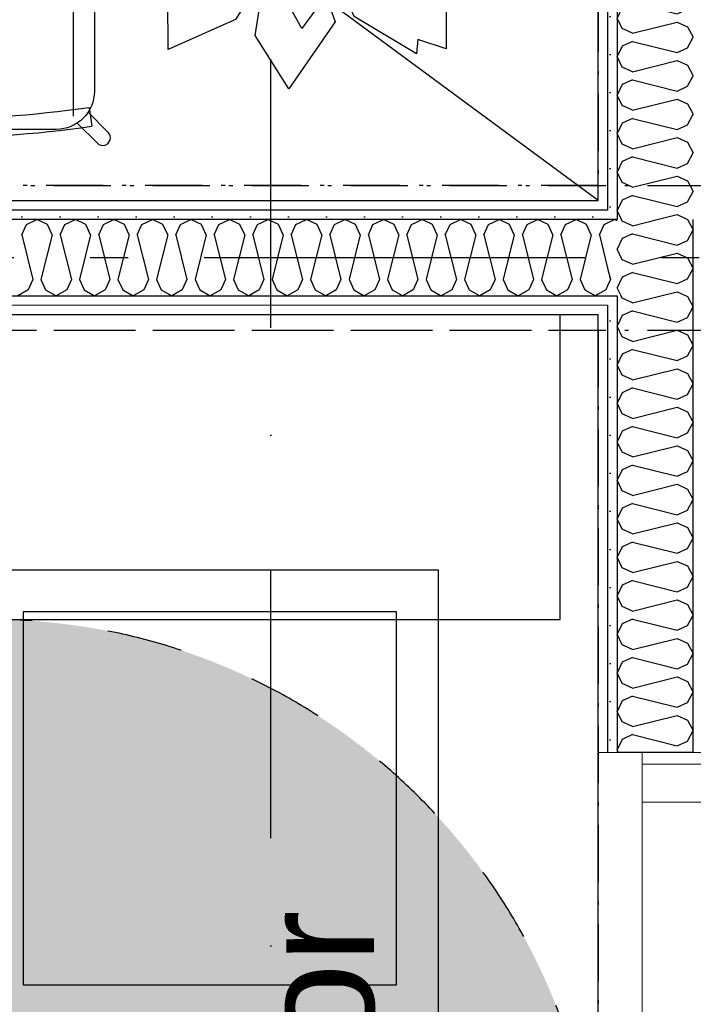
# Model space of a CAD drawing. Header units: millimetres. Extents: x -117798 to 93698, y -182207 to 252400.
# Tile 231 of 256: x -71703 to -70818, y -5797 to -4504. Entities that reach past the tile are written whole.
import ezdxf
from ezdxf.enums import TextEntityAlignment as Align

# ---------------------------------------------------------------- set-up
doc = ezdxf.new("R2010")
doc.units = ezdxf.units.MM
doc.header["$LTSCALE"] = 0.5
doc.header["$MEASUREMENT"] = 0
for name, pattern in [('Akselinje', [1500, 1000, -200, 100, -200]), ('Over snittplan', [260, 150, -50, 10, -50]), ('PLINE', [0]), ('Prikk & stiplet', [1340.555525, 705.555534, -352.777767, 0, -282.222223]), ('Stipling', [400, 200, -200])]:
    doc.linetypes.add(name, pattern=pattern)
for name, color, linetype in [('223- Bjelker', 7, 'Continuous'), ('242- Ikke-bærende innervegger (Skravur)(Nye konstruksjoner)', 7, 'Continuous'), ('242- Ikke-bærende innervegger(Nye konstruksjoner)', 7, 'Continuous'), ('244- Vinduer_ dører_ foldevegger(Nye konstruksjoner)', 7, 'Continuous'), ('256- Faste himlinger og overflatebehandling(Nye konstruksjoner)', 7, 'Continuous'), ('279- Annet fast inventar(Nye konstruksjoner)', 7, 'Continuous'), ('68-- Inventar (løst)(Nye konstruksjoner)', 7, 'Continuous'), ('82-- Modullinjer', 7, 'Continuous'), ('852- Snittmarkør', 7, 'Continuous'), ('862- M___Nettoareal(Nye konstruksjoner)', 7, 'Continuous'), ('862- M___Nettoareal(Polylinje)(Nye konstruksjoner)', 7, 'Continuous'), ('862- M___Nettoareal(Tekst)(Nye konstruksjoner)', 7, 'Continuous')]:
    doc.layers.add(name, color=color, linetype=linetype)
doc.layers.add('234- Vinduer_ dører_ porter(Nye konstruksjoner)', color=7, linetype='Continuous', lineweight=0)
doc.layers.add('236- Innvendig kledning og overflate(Nye konstruksjoner)', color=7, linetype='Continuous', lineweight=0)
doc.styles.add('GENERATED_STYLE_1', font='arial.ttf')
doc.styles.add('GENERATED_STYLE_4', font='arial.ttf')
pattern_1 = [(90, (0, 0), (-86.60254, 0), [0, -50]), (90, (-43.3, 25), (-86.60254, 0), [0, -50])]
pattern_2 = [(0, (0, 0), (0, 86.60254), [0, -50]), (0, (25, 43.3), (0, 86.60254), [0, -50])]

# ---------------------------------------------------------------- blocks, each defined once
blk = doc.blocks.new('Ass. rektor_A-206_7', base_point=(-72363.5, -6335.8))
at = {"layer": '862- M___Nettoareal(Polylinje)(Nye konstruksjoner)', "linetype": 'PLINE', "flags": 128}
blk.add_lwpolyline([(-75005.7, -4916.9), (-75005.7, -7921.9), (-70943.2, -7921.9), (-70943.2, -4891.9), (-74818.2, -4891.9), (-74818.2, -4916.9)], close=True, dxfattribs=at)
at = {"layer": '862- M___Nettoareal(Tekst)(Nye konstruksjoner)', "style": 'GENERATED_STYLE_1'}
for tag, height, p in [('DUMMY_862', 150, (-71387.7, -5657.8)), ('ROOM_NAME', 150, (-71387.7, -6675.1)), ('DUMMY_861', 100, (-71544.9, -6274.9)), ('ROOM_NUMBER', 100, (-71544.9, -6663.7)), ('DUMMY_863', 100, (-71152, -6640.9))]:
    blk.add_attdef(tag, text='', height=height, rotation=90, dxfattribs=at).set_placement(p, align=Align.TOP_LEFT)
blk = doc.blocks.new('Spes.ped._A-207_20', base_point=(-72132.6, -3279.8))
at = {"layer": '862- M___Nettoareal(Polylinje)(Nye konstruksjoner)', "linetype": 'PLINE', "flags": 128}
blk.add_lwpolyline([(-70943.2, -1741.9), (-75005.7, -1741.9), (-75005.7, -4716.9), (-74818.2, -4716.9), (-74818.2, -4741.9), (-70943.2, -4741.9)], close=True, dxfattribs=at)
at = {"layer": '862- M___Nettoareal(Tekst)(Nye konstruksjoner)', "style": 'GENERATED_STYLE_1'}
for tag, height, p in [('DUMMY_862', 150, (-71458.4, -2522.1)), ('ROOM_NAME', 150, (-71458.4, -3482.8)), ('DUMMY_861', 100, (-71615.5, -3082.6)), ('ROOM_NUMBER', 100, (-71615.5, -3471.4)), ('DUMMY_863', 100, (-71222.7, -3448.5))]:
    blk.add_attdef(tag, text='', height=height, rotation=90, dxfattribs=at).set_placement(p, align=Align.TOP_LEFT)
blk = doc.blocks.new('*X248')
at = {"layer": '242- Ikke-bærende innervegger (Skravur)(Nye konstruksjoner)', "linetype": 'PLINE'}
for p, q in [((-70911.6, -4870.1), (-70913.1, -4866.9)), ((-70898.1, -4876.2), (-70911.6, -4870.1)), ((-70898.1, -4876.2), (-70860.9, -4866.9)), ((-70827.6, -4866.9), (-70825.9, -4867.7)), ((-70825.9, -4867.7), (-70818.2, -4881.5)), ((-70898.1, -4886.9), (-70911.6, -4893)), ((-70898.1, -4886.9), (-70839.4, -4901.5)), ((-70825.9, -4895.4), (-70818.2, -4881.5)), ((-70911.6, -4893), (-70918.2, -4906.8)), ((-70839.4, -4901.5), (-70825.9, -4895.4)), ((-70911.6, -4920.7), (-70918.2, -4906.8)), ((-70898.1, -4926.8), (-70839.4, -4912.2)), ((-70839.4, -4912.2), (-70825.9, -4918.3)), ((-70898.1, -4926.8), (-70911.6, -4920.7)), ((-70825.9, -4918.3), (-70818.2, -4932.1)), ((-70898.1, -4937.4), (-70911.6, -4943.6)), ((-70898.1, -4937.4), (-70839.4, -4952.1)), ((-70825.9, -4945.9), (-70818.2, -4932.1)), ((-70911.6, -4943.6), (-70918.2, -4957.4)), ((-70839.4, -4952.1), (-70825.9, -4945.9)), ((-70911.6, -4971.2), (-70918.2, -4957.4)), ((-70898.1, -4977.4), (-70839.4, -4962.7)), ((-70839.4, -4962.7), (-70825.9, -4968.9)), ((-70898.1, -4977.4), (-70911.6, -4971.2)), ((-70825.9, -4968.9), (-70818.2, -4982.7)), ((-70898.1, -4988), (-70911.6, -4994.2)), ((-70898.1, -4988), (-70839.4, -5002.7)), ((-70825.9, -4996.5), (-70818.2, -4982.7)), ((-70911.6, -4994.2), (-70918.2, -5008)), ((-70839.4, -5002.7), (-70825.9, -4996.5)), ((-70911.6, -5021.8), (-70918.2, -5008)), ((-70898.1, -5028), (-70839.4, -5013.3)), ((-70839.4, -5013.3), (-70825.9, -5019.5)), ((-70898.1, -5028), (-70911.6, -5021.8)), ((-70825.9, -5019.5), (-70818.2, -5033.3)), ((-70898.1, -5038.6), (-70911.6, -5044.8)), ((-70898.1, -5038.6), (-70839.4, -5053.3)), ((-70825.9, -5047.1), (-70818.2, -5033.3)), ((-70911.6, -5044.8), (-70918.2, -5058.6)), ((-70839.4, -5053.3), (-70825.9, -5047.1)), ((-70911.6, -5072.4), (-70918.2, -5058.6)), ((-70898.1, -5078.6), (-70839.4, -5063.9)), ((-70839.4, -5063.9), (-70825.9, -5070.1)), ((-70898.1, -5078.6), (-70911.6, -5072.4)), ((-70825.9, -5070.1), (-70818.2, -5083.9)), ((-70898.1, -5089.2), (-70911.6, -5095.4)), ((-70898.1, -5089.2), (-70839.4, -5103.9)), ((-70825.9, -5097.7), (-70818.2, -5083.9)), ((-70911.6, -5095.4), (-70918.2, -5109.2)), ((-70839.4, -5103.9), (-70825.9, -5097.7)), ((-70911.6, -5123), (-70918.2, -5109.2)), ((-70898.1, -5129.2), (-70839.4, -5114.5)), ((-70839.4, -5114.5), (-70825.9, -5120.7)), ((-70898.1, -5129.2), (-70911.6, -5123)), ((-70825.9, -5120.7), (-70818.2, -5134.5)), ((-70911.6, -5146), (-70918.2, -5159.8)), ((-70898.1, -5139.8), (-70911.6, -5146)), ((-70898.1, -5139.8), (-70839.4, -5154.5)), ((-70825.9, -5148.3), (-70818.2, -5134.5)), ((-70839.4, -5154.5), (-70825.9, -5148.3)), ((-70911.6, -5173.6), (-70918.2, -5159.8)), ((-70898.1, -5179.7), (-70839.4, -5165.1)), ((-70839.4, -5165.1), (-70825.9, -5171.2)), ((-70825.9, -5171.2), (-70818.2, -5185.1)), ((-70898.1, -5179.7), (-70911.6, -5173.6)), ((-70825.9, -5198.9), (-70818.2, -5185.1)), ((-70911.6, -5196.5), (-70918.2, -5210.4)), ((-70898.1, -5190.4), (-70911.6, -5196.5)), ((-70898.1, -5190.4), (-70839.4, -5205)), ((-70911.6, -5224.2), (-70918.2, -5210.4)), ((-70839.4, -5205), (-70825.9, -5198.9)), ((-70898.1, -5230.3), (-70839.4, -5215.7)), ((-70839.4, -5215.7), (-70825.9, -5221.8)), ((-70825.9, -5221.8), (-70818.2, -5235.6)), ((-70898.1, -5230.3), (-70911.6, -5224.2)), ((-70825.9, -5249.5), (-70818.2, -5235.6)), ((-70911.6, -5247.1), (-70918.2, -5260.9)), ((-70898.1, -5241), (-70911.6, -5247.1)), ((-70898.1, -5241), (-70839.4, -5255.6)), ((-70839.4, -5255.6), (-70825.9, -5249.5)), ((-70911.6, -5274.8), (-70918.2, -5260.9)), ((-70898.1, -5280.9), (-70911.6, -5274.8)), ((-70898.1, -5280.9), (-70839.4, -5266.3)), ((-70839.4, -5266.3), (-70825.9, -5272.4)), ((-70825.9, -5272.4), (-70818.2, -5286.2)), ((-70825.9, -5300), (-70818.2, -5286.2)), ((-70911.6, -5297.7), (-70918.2, -5311.5)), ((-70898.1, -5291.5), (-70911.6, -5297.7)), ((-70898.1, -5291.5), (-70839.4, -5306.2)), ((-70839.4, -5306.2), (-70825.9, -5300)), ((-70911.6, -5325.3), (-70918.2, -5311.5)), ((-70898.1, -5331.5), (-70911.6, -5325.3)), ((-70898.1, -5331.5), (-70839.4, -5316.8)), ((-70839.4, -5316.8), (-70825.9, -5323)), ((-70825.9, -5323), (-70818.2, -5336.8)), ((-70825.9, -5350.6), (-70818.2, -5336.8)), ((-70911.6, -5348.3), (-70918.2, -5362.1)), ((-70898.1, -5342.1), (-70911.6, -5348.3)), ((-70898.1, -5342.1), (-70839.4, -5356.8)), ((-70839.4, -5356.8), (-70825.9, -5350.6)), ((-70911.6, -5375.9), (-70918.2, -5362.1)), ((-70898.1, -5382.1), (-70911.6, -5375.9)), ((-70898.1, -5382.1), (-70839.4, -5367.4)), ((-70839.4, -5367.4), (-70825.9, -5373.6)), ((-70825.9, -5373.6), (-70818.2, -5387.4)), ((-70825.9, -5401.2), (-70818.2, -5387.4)), ((-70911.6, -5398.9), (-70918.2, -5412.7)), ((-70898.1, -5392.7), (-70911.6, -5398.9)), ((-70898.1, -5392.7), (-70839.4, -5407.4)), ((-70839.4, -5407.4), (-70825.9, -5401.2)), ((-70911.6, -5426.5), (-70918.2, -5412.7)), ((-70898.1, -5432.7), (-70911.6, -5426.5)), ((-70898.1, -5432.7), (-70839.4, -5418)), ((-70839.4, -5418), (-70825.9, -5424.2)), ((-70825.9, -5424.2), (-70818.2, -5438)), ((-70898.1, -5443.3), (-70911.6, -5449.5)), ((-70898.1, -5443.3), (-70839.4, -5458)), ((-70825.9, -5451.8), (-70818.2, -5438)), ((-70911.6, -5449.5), (-70918.2, -5463.3)), ((-70839.4, -5458), (-70825.9, -5451.8)), ((-70916.4, -5466.9), (-70918.2, -5463.3))]:
    blk.add_line(p, q, dxfattribs=at)
blk = doc.blocks.new('*X249')
at = {"layer": '242- Ikke-bærende innervegger (Skravur)(Nye konstruksjoner)', "linetype": 'PLINE'}
for p, q in [((-70911.6, -4768.9), (-70912.6, -4766.9)), ((-70898.1, -4775.1), (-70911.6, -4768.9)), ((-70898.1, -4775.1), (-70865.5, -4766.9)), ((-70825.7, -4766.9), (-70818.2, -4780.4)), ((-70825.9, -4794.2), (-70818.2, -4780.4)), ((-70911.6, -4791.9), (-70918.2, -4805.7)), ((-70898.1, -4785.7), (-70911.6, -4791.9)), ((-70898.1, -4785.7), (-70839.4, -4800.4)), ((-70839.4, -4800.4), (-70825.9, -4794.2)), ((-70911.6, -4819.5), (-70918.2, -4805.7)), ((-70898.1, -4825.6), (-70911.6, -4819.5)), ((-70898.1, -4825.6), (-70839.4, -4811)), ((-70839.4, -4811), (-70825.9, -4817.1)), ((-70825.9, -4817.1), (-70818.2, -4831)), ((-70825.9, -4844.8), (-70818.2, -4831)), ((-70911.6, -4842.4), (-70918.2, -4856.3)), ((-70898.1, -4836.3), (-70911.6, -4842.4)), ((-70898.1, -4836.3), (-70839.4, -4850.9)), ((-70839.4, -4850.9), (-70825.9, -4844.8)), ((-70913.1, -4866.9), (-70918.2, -4856.3)), ((-70860.9, -4866.9), (-70839.4, -4861.6)), ((-70839.4, -4861.6), (-70827.6, -4866.9))]:
    blk.add_line(p, q, dxfattribs=at)
blk = doc.blocks.new('*X250')
at = {"layer": '242- Ikke-bærende innervegger (Skravur)(Nye konstruksjoner)', "linetype": 'PLINE'}
for p, q in [((-70820.1, -3916.9), (-70818.2, -3920.4)), ((-70898.1, -3925.7), (-70911.6, -3931.9)), ((-70898.1, -3925.7), (-70839.4, -3940.4)), ((-70825.9, -3934.2), (-70818.2, -3920.4)), ((-70911.6, -3931.9), (-70918.2, -3945.7)), ((-70839.4, -3940.4), (-70825.9, -3934.2)), ((-70911.6, -3959.5), (-70918.2, -3945.7)), ((-70898.1, -3965.7), (-70839.4, -3951)), ((-70839.4, -3951), (-70825.9, -3957.2)), ((-70898.1, -3965.7), (-70911.6, -3959.5)), ((-70825.9, -3957.2), (-70818.2, -3971)), ((-70911.6, -3982.5), (-70918.2, -3996.3)), ((-70898.1, -3976.3), (-70911.6, -3982.5)), ((-70898.1, -3976.3), (-70839.4, -3991)), ((-70825.9, -3984.8), (-70818.2, -3971)), ((-70839.4, -3991), (-70825.9, -3984.8)), ((-70911.6, -4010.1), (-70918.2, -3996.3)), ((-70898.1, -4016.3), (-70839.4, -4001.6)), ((-70839.4, -4001.6), (-70825.9, -4007.8)), ((-70825.9, -4007.8), (-70818.2, -4021.6)), ((-70898.1, -4016.3), (-70911.6, -4010.1)), ((-70911.6, -4033.1), (-70918.2, -4046.9)), ((-70898.1, -4026.9), (-70911.6, -4033.1)), ((-70898.1, -4026.9), (-70839.4, -4041.6)), ((-70825.9, -4035.4), (-70818.2, -4021.6)), ((-70911.6, -4060.7), (-70918.2, -4046.9)), ((-70839.4, -4041.6), (-70825.9, -4035.4)), ((-70898.1, -4066.9), (-70839.4, -4052.2)), ((-70839.4, -4052.2), (-70825.9, -4058.4)), ((-70825.9, -4058.4), (-70818.2, -4072.2)), ((-70898.1, -4066.9), (-70911.6, -4060.7)), ((-70825.9, -4086), (-70818.2, -4072.2)), ((-70911.6, -4083.7), (-70918.2, -4097.5)), ((-70898.1, -4077.5), (-70911.6, -4083.7)), ((-70898.1, -4077.5), (-70839.4, -4092.2)), ((-70839.4, -4092.2), (-70825.9, -4086)), ((-70911.6, -4111.3), (-70918.2, -4097.5)), ((-70898.1, -4117.4), (-70911.6, -4111.3)), ((-70898.1, -4117.4), (-70839.4, -4102.8)), ((-70839.4, -4102.8), (-70825.9, -4108.9)), ((-70825.9, -4108.9), (-70818.2, -4122.8)), ((-70825.9, -4136.6), (-70818.2, -4122.8)), ((-70911.6, -4134.2), (-70918.2, -4148.1)), ((-70898.1, -4128.1), (-70911.6, -4134.2)), ((-70898.1, -4128.1), (-70839.4, -4142.7)), ((-70839.4, -4142.7), (-70825.9, -4136.6)), ((-70911.6, -4161.9), (-70918.2, -4148.1)), ((-70898.1, -4168), (-70911.6, -4161.9)), ((-70898.1, -4168), (-70839.4, -4153.4)), ((-70839.4, -4153.4), (-70825.9, -4159.5)), ((-70825.9, -4159.5), (-70818.2, -4173.3)), ((-70825.9, -4187.2), (-70818.2, -4173.3)), ((-70911.6, -4184.8), (-70918.2, -4198.6)), ((-70898.1, -4178.7), (-70911.6, -4184.8)), ((-70898.1, -4178.7), (-70839.4, -4193.3)), ((-70839.4, -4193.3), (-70825.9, -4187.2)), ((-70911.6, -4212.5), (-70918.2, -4198.6)), ((-70898.1, -4218.6), (-70911.6, -4212.5)), ((-70898.1, -4218.6), (-70839.4, -4204)), ((-70839.4, -4204), (-70825.9, -4210.1)), ((-70825.9, -4210.1), (-70818.2, -4223.9)), ((-70825.9, -4237.7), (-70818.2, -4223.9)), ((-70911.6, -4235.4), (-70918.2, -4249.2)), ((-70898.1, -4229.2), (-70911.6, -4235.4)), ((-70898.1, -4229.2), (-70839.4, -4243.9)), ((-70839.4, -4243.9), (-70825.9, -4237.7)), ((-70911.6, -4263), (-70918.2, -4249.2)), ((-70898.1, -4269.2), (-70911.6, -4263)), ((-70898.1, -4269.2), (-70839.4, -4254.5)), ((-70839.4, -4254.5), (-70825.9, -4260.7)), ((-70825.9, -4260.7), (-70818.2, -4274.5)), ((-70898.1, -4279.8), (-70911.6, -4286)), ((-70898.1, -4279.8), (-70839.4, -4294.5)), ((-70825.9, -4288.3), (-70818.2, -4274.5)), ((-70911.6, -4286), (-70918.2, -4299.8)), ((-70839.4, -4294.5), (-70825.9, -4288.3)), ((-70911.6, -4313.6), (-70918.2, -4299.8)), ((-70898.1, -4319.8), (-70839.4, -4305.1)), ((-70839.4, -4305.1), (-70825.9, -4311.3)), ((-70898.1, -4319.8), (-70911.6, -4313.6)), ((-70825.9, -4311.3), (-70818.2, -4325.1)), ((-70898.1, -4330.4), (-70911.6, -4336.6)), ((-70898.1, -4330.4), (-70839.4, -4345.1)), ((-70825.9, -4338.9), (-70818.2, -4325.1)), ((-70911.6, -4336.6), (-70918.2, -4350.4)), ((-70839.4, -4345.1), (-70825.9, -4338.9)), ((-70911.6, -4364.2), (-70918.2, -4350.4)), ((-70898.1, -4370.4), (-70839.4, -4355.7)), ((-70839.4, -4355.7), (-70825.9, -4361.9)), ((-70898.1, -4370.4), (-70911.6, -4364.2)), ((-70825.9, -4361.9), (-70818.2, -4375.7)), ((-70898.1, -4381), (-70911.6, -4387.2)), ((-70898.1, -4381), (-70839.4, -4395.7)), ((-70825.9, -4389.5), (-70818.2, -4375.7)), ((-70911.6, -4387.2), (-70918.2, -4401)), ((-70839.4, -4395.7), (-70825.9, -4389.5)), ((-70911.6, -4414.8), (-70918.2, -4401)), ((-70898.1, -4421), (-70839.4, -4406.3)), ((-70839.4, -4406.3), (-70825.9, -4412.5)), ((-70898.1, -4421), (-70911.6, -4414.8)), ((-70825.9, -4412.5), (-70818.2, -4426.3)), ((-70898.1, -4431.6), (-70911.6, -4437.8)), ((-70898.1, -4431.6), (-70839.4, -4446.3)), ((-70825.9, -4440.1), (-70818.2, -4426.3)), ((-70911.6, -4437.8), (-70918.2, -4451.6)), ((-70839.4, -4446.3), (-70825.9, -4440.1)), ((-70911.6, -4465.4), (-70918.2, -4451.6)), ((-70898.1, -4471.5), (-70839.4, -4456.9)), ((-70839.4, -4456.9), (-70825.9, -4463)), ((-70898.1, -4471.5), (-70911.6, -4465.4)), ((-70825.9, -4463), (-70818.2, -4476.9)), ((-70898.1, -4482.2), (-70911.6, -4488.3)), ((-70898.1, -4482.2), (-70839.4, -4496.8)), ((-70825.9, -4490.7), (-70818.2, -4476.9)), ((-70911.6, -4488.3), (-70918.2, -4502.2)), ((-70839.4, -4496.8), (-70825.9, -4490.7)), ((-70911.6, -4516), (-70918.2, -4502.2)), ((-70898.1, -4522.1), (-70839.4, -4507.5)), ((-70839.4, -4507.5), (-70825.9, -4513.6)), ((-70898.1, -4522.1), (-70911.6, -4516)), ((-70825.9, -4513.6), (-70818.2, -4527.4)), ((-70898.1, -4532.8), (-70911.6, -4538.9)), ((-70898.1, -4532.8), (-70839.4, -4547.4)), ((-70825.9, -4541.3), (-70818.2, -4527.4)), ((-70911.6, -4538.9), (-70918.2, -4552.7)), ((-70839.4, -4547.4), (-70825.9, -4541.3)), ((-70911.6, -4566.6), (-70918.2, -4552.7)), ((-70898.1, -4572.7), (-70839.4, -4558.1)), ((-70839.4, -4558.1), (-70825.9, -4564.2)), ((-70825.9, -4564.2), (-70818.2, -4578)), ((-70898.1, -4572.7), (-70911.6, -4566.6)), ((-70911.6, -4589.5), (-70918.2, -4603.3)), ((-70898.1, -4583.3), (-70911.6, -4589.5)), ((-70898.1, -4583.3), (-70839.4, -4598)), ((-70825.9, -4591.8), (-70818.2, -4578)), ((-70911.6, -4617.1), (-70918.2, -4603.3)), ((-70839.4, -4598), (-70825.9, -4591.8)), ((-70898.1, -4623.3), (-70839.4, -4608.6)), ((-70839.4, -4608.6), (-70825.9, -4614.8)), ((-70825.9, -4614.8), (-70818.2, -4628.6)), ((-70898.1, -4623.3), (-70911.6, -4617.1)), ((-70825.9, -4642.4), (-70818.2, -4628.6)), ((-70911.6, -4640.1), (-70918.2, -4653.9)), ((-70898.1, -4633.9), (-70911.6, -4640.1)), ((-70898.1, -4633.9), (-70839.4, -4648.6)), ((-70911.6, -4667.7), (-70918.2, -4653.9)), ((-70839.4, -4648.6), (-70825.9, -4642.4)), ((-70898.1, -4673.9), (-70911.6, -4667.7)), ((-70898.1, -4673.9), (-70839.4, -4659.2)), ((-70839.4, -4659.2), (-70825.9, -4665.4)), ((-70825.9, -4665.4), (-70818.2, -4679.2)), ((-70825.9, -4693), (-70818.2, -4679.2)), ((-70911.6, -4690.7), (-70918.2, -4704.5)), ((-70898.1, -4684.5), (-70911.6, -4690.7)), ((-70898.1, -4684.5), (-70839.4, -4699.2)), ((-70839.4, -4699.2), (-70825.9, -4693)), ((-70911.6, -4718.3), (-70918.2, -4704.5)), ((-70898.1, -4724.5), (-70911.6, -4718.3)), ((-70898.1, -4724.5), (-70839.4, -4709.8)), ((-70839.4, -4709.8), (-70825.9, -4716)), ((-70825.9, -4716), (-70818.2, -4729.8)), ((-70825.9, -4743.6), (-70818.2, -4729.8)), ((-70911.6, -4741.3), (-70918.2, -4755.1)), ((-70898.1, -4735.1), (-70911.6, -4741.3)), ((-70898.1, -4735.1), (-70839.4, -4749.8)), ((-70839.4, -4749.8), (-70825.9, -4743.6)), ((-70912.6, -4766.9), (-70918.2, -4755.1)), ((-70865.5, -4766.9), (-70839.4, -4760.4)), ((-70839.4, -4760.4), (-70825.9, -4766.6)), ((-70825.9, -4766.6), (-70825.7, -4766.9))]:
    blk.add_line(p, q, dxfattribs=at)
blk = doc.blocks.new('Dør[13]')
at = {"layer": '234- Vinduer_ dører_ porter(Nye konstruksjoner)', "linetype": 'PLINE'}
for p, q in [((-70943.2, -6486.9), (-70943.2, -5466.9)), ((-70885.2, -5481.9), (-70885.2, -5466.9)), ((-70793.2, -5466.9), (-70885.2, -5466.9)), ((-70885.2, -5531.9), (-70885.2, -5481.9)), ((-70885.2, -5481.9), (-70793.2, -5481.9)), ((-70885.2, -5531.9), (-70885.2, -6421.9)), ((-70793.2, -5531.9), (-70885.2, -5531.9))]:
    blk.add_line(p, q, dxfattribs=at)
at = {"layer": '236- Innvendig kledning og overflate(Nye konstruksjoner)', "linetype": 'PLINE'}
for p, q in [((-70930.7, -5466.9), (-70943.2, -5466.9)), ((-70918.2, -5466.9), (-70930.7, -5466.9)), ((-70805.7, -5466.9), (-70818.2, -5466.9)), ((-70805.7, -5466.9), (-70818.2, -5466.9))]:
    blk.add_line(p, q, dxfattribs=at)
at = {"layer": '244- Vinduer_ dører_ foldevegger(Nye konstruksjoner)', "linetype": 'PLINE'}
for p, q in [((-70885.2, -5466.9), (-70918.2, -5466.9)), ((-70818.2, -5466.9), (-70885.2, -5466.9)), ((-70818.2, -5466.9), (-70885.2, -5466.9))]:
    blk.add_line(p, q, dxfattribs=at)
blk = doc.blocks.new('*X470')
at = {"layer": '242- Ikke-bærende innervegger (Skravur)(Nye konstruksjoner)', "linetype": 'PLINE'}
for p, q in [((-70935.4, -4773.5), (-70930.7, -4771.2)), ((-70941.5, -4787), (-70935.4, -4773.5)), ((-70941.5, -4787), (-70930.7, -4830.5)), ((-70933, -4859.2), (-70943.2, -4864.9)), ((-70930.7, -4854), (-70933, -4859.2))]:
    blk.add_line(p, q, dxfattribs=at)
blk = doc.blocks.new('*X471')
at = {"layer": '242- Ikke-bærende innervegger (Skravur)(Nye konstruksjoner)', "linetype": 'PLINE'}
for p, q in [((-70930.7, -4771.2), (-70921.5, -4766.9)), ((-70918.2, -4768.5), (-70921.5, -4766.9)), ((-70930.7, -4830.5), (-70926.9, -4845.7)), ((-70926.9, -4845.7), (-70930.7, -4854))]:
    blk.add_line(p, q, dxfattribs=at)
blk = doc.blocks.new('*X472')
at = {"layer": '242- Ikke-bærende innervegger (Skravur)(Nye konstruksjoner)', "linetype": 'PLINE'}
for p, q in [((-71694.2, -4773.5), (-71680.3, -4766.9)), ((-71666.5, -4773.5), (-71680.3, -4766.9)), ((-71643.6, -4773.5), (-71629.8, -4766.9)), ((-71615.9, -4773.5), (-71629.8, -4766.9)), ((-71593, -4773.5), (-71579.2, -4766.9)), ((-71565.4, -4773.5), (-71579.2, -4766.9)), ((-71542.4, -4773.5), (-71528.6, -4766.9)), ((-71514.8, -4773.5), (-71528.6, -4766.9)), ((-71491.8, -4773.5), (-71478, -4766.9)), ((-71464.2, -4773.5), (-71478, -4766.9)), ((-71441.2, -4773.5), (-71427.4, -4766.9)), ((-71413.6, -4773.5), (-71427.4, -4766.9)), ((-71390.6, -4773.5), (-71376.8, -4766.9)), ((-71363, -4773.5), (-71376.8, -4766.9)), ((-71340.1, -4773.5), (-71326.2, -4766.9)), ((-71312.4, -4773.5), (-71326.2, -4766.9)), ((-71289.5, -4773.5), (-71275.7, -4766.9)), ((-71261.8, -4773.5), (-71275.7, -4766.9)), ((-71238.9, -4773.5), (-71225.1, -4766.9)), ((-71211.3, -4773.5), (-71225.1, -4766.9)), ((-71188.3, -4773.5), (-71174.5, -4766.9)), ((-71160.7, -4773.5), (-71174.5, -4766.9)), ((-71137.7, -4773.5), (-71123.9, -4766.9)), ((-71110.1, -4773.5), (-71123.9, -4766.9)), ((-71087.1, -4773.5), (-71073.3, -4766.9)), ((-71059.5, -4773.5), (-71073.3, -4766.9)), ((-71036.5, -4773.5), (-71022.7, -4766.9)), ((-71008.9, -4773.5), (-71022.7, -4766.9)), ((-70986, -4773.5), (-70972.1, -4766.9)), ((-70958.3, -4773.5), (-70972.1, -4766.9)), ((-71700.3, -4787), (-71694.2, -4773.5)), ((-71660.4, -4787), (-71666.5, -4773.5)), ((-71649.7, -4787), (-71643.6, -4773.5)), ((-71609.8, -4787), (-71615.9, -4773.5)), ((-71599.1, -4787), (-71593, -4773.5)), ((-71559.2, -4787), (-71565.4, -4773.5)), ((-71548.6, -4787), (-71542.4, -4773.5)), ((-71508.6, -4787), (-71514.8, -4773.5)), ((-71498, -4787), (-71491.8, -4773.5)), ((-71458, -4787), (-71464.2, -4773.5)), ((-71447.4, -4787), (-71441.2, -4773.5)), ((-71407.4, -4787), (-71413.6, -4773.5)), ((-71396.8, -4787), (-71390.6, -4773.5)), ((-71356.8, -4787), (-71363, -4773.5)), ((-71346.2, -4787), (-71340.1, -4773.5)), ((-71306.3, -4787), (-71312.4, -4773.5)), ((-71295.6, -4787), (-71289.5, -4773.5)), ((-71255.7, -4787), (-71261.8, -4773.5)), ((-71245, -4787), (-71238.9, -4773.5)), ((-71205.1, -4787), (-71211.3, -4773.5)), ((-71194.5, -4787), (-71188.3, -4773.5)), ((-71154.5, -4787), (-71160.7, -4773.5)), ((-71143.9, -4787), (-71137.7, -4773.5)), ((-71103.9, -4787), (-71110.1, -4773.5)), ((-71093.3, -4787), (-71087.1, -4773.5)), ((-71053.3, -4787), (-71059.5, -4773.5)), ((-71042.7, -4787), (-71036.5, -4773.5)), ((-71002.7, -4787), (-71008.9, -4773.5)), ((-70992.1, -4787), (-70986, -4773.5)), ((-70952.2, -4787), (-70958.3, -4773.5)), ((-71700.3, -4787), (-71685.7, -4845.7)), ((-71660.4, -4787), (-71675, -4845.7)), ((-71649.7, -4787), (-71635.1, -4845.7)), ((-71609.8, -4787), (-71624.4, -4845.7)), ((-71599.1, -4787), (-71584.5, -4845.7)), ((-71559.2, -4787), (-71573.9, -4845.7)), ((-71548.6, -4787), (-71533.9, -4845.7)), ((-71508.6, -4787), (-71523.3, -4845.7)), ((-71498, -4787), (-71483.3, -4845.7)), ((-71458, -4787), (-71472.7, -4845.7)), ((-71447.4, -4787), (-71432.7, -4845.7)), ((-71407.4, -4787), (-71422.1, -4845.7)), ((-71396.8, -4787), (-71382.1, -4845.7)), ((-71356.8, -4787), (-71371.5, -4845.7)), ((-71346.2, -4787), (-71331.6, -4845.7)), ((-71306.3, -4787), (-71320.9, -4845.7)), ((-71295.6, -4787), (-71281, -4845.7)), ((-71255.7, -4787), (-71270.3, -4845.7)), ((-71245, -4787), (-71230.4, -4845.7)), ((-71205.1, -4787), (-71219.8, -4845.7)), ((-71194.5, -4787), (-71179.8, -4845.7)), ((-71154.5, -4787), (-71169.2, -4845.7)), ((-71143.9, -4787), (-71129.2, -4845.7)), ((-71103.9, -4787), (-71118.6, -4845.7)), ((-71093.3, -4787), (-71078.6, -4845.7)), ((-71053.3, -4787), (-71068, -4845.7)), ((-71042.7, -4787), (-71028, -4845.7)), ((-71002.7, -4787), (-71017.4, -4845.7)), ((-70992.1, -4787), (-70977.4, -4845.7)), ((-70952.2, -4787), (-70966.8, -4845.7)), ((-71685.7, -4845.7), (-71691.8, -4859.2)), ((-71675, -4845.7), (-71668.9, -4859.2)), ((-71635.1, -4845.7), (-71641.2, -4859.2)), ((-71624.4, -4845.7), (-71618.3, -4859.2)), ((-71584.5, -4845.7), (-71590.6, -4859.2)), ((-71573.9, -4845.7), (-71567.7, -4859.2)), ((-71533.9, -4845.7), (-71540.1, -4859.2)), ((-71523.3, -4845.7), (-71517.1, -4859.2)), ((-71483.3, -4845.7), (-71489.5, -4859.2)), ((-71472.7, -4845.7), (-71466.5, -4859.2)), ((-71432.7, -4845.7), (-71438.9, -4859.2)), ((-71422.1, -4845.7), (-71415.9, -4859.2)), ((-71382.1, -4845.7), (-71388.3, -4859.2)), ((-71371.5, -4845.7), (-71365.3, -4859.2)), ((-71331.6, -4845.7), (-71337.7, -4859.2)), ((-71320.9, -4845.7), (-71314.8, -4859.2)), ((-71281, -4845.7), (-71287.1, -4859.2)), ((-71270.3, -4845.7), (-71264.2, -4859.2)), ((-71230.4, -4845.7), (-71236.5, -4859.2)), ((-71219.8, -4845.7), (-71213.6, -4859.2)), ((-71179.8, -4845.7), (-71186, -4859.2)), ((-71169.2, -4845.7), (-71163, -4859.2)), ((-71129.2, -4845.7), (-71135.4, -4859.2)), ((-71118.6, -4845.7), (-71112.4, -4859.2)), ((-71078.6, -4845.7), (-71084.8, -4859.2)), ((-71068, -4845.7), (-71061.8, -4859.2)), ((-71028, -4845.7), (-71034.2, -4859.2)), ((-71017.4, -4845.7), (-71011.2, -4859.2)), ((-70977.4, -4845.7), (-70983.6, -4859.2)), ((-70966.8, -4845.7), (-70960.7, -4859.2)), ((-71691.8, -4859.2), (-71705.6, -4866.9)), ((-71668.9, -4859.2), (-71655, -4866.9)), ((-71641.2, -4859.2), (-71655, -4866.9)), ((-71618.3, -4859.2), (-71604.5, -4866.9)), ((-71590.6, -4859.2), (-71604.5, -4866.9)), ((-71567.7, -4859.2), (-71553.9, -4866.9)), ((-71540.1, -4859.2), (-71553.9, -4866.9)), ((-71517.1, -4859.2), (-71503.3, -4866.9)), ((-71489.5, -4859.2), (-71503.3, -4866.9)), ((-71466.5, -4859.2), (-71452.7, -4866.9)), ((-71438.9, -4859.2), (-71452.7, -4866.9)), ((-71415.9, -4859.2), (-71402.1, -4866.9)), ((-71388.3, -4859.2), (-71402.1, -4866.9)), ((-71365.3, -4859.2), (-71351.5, -4866.9)), ((-71337.7, -4859.2), (-71351.5, -4866.9)), ((-71314.8, -4859.2), (-71300.9, -4866.9)), ((-71287.1, -4859.2), (-71300.9, -4866.9)), ((-71264.2, -4859.2), (-71250.4, -4866.9)), ((-71236.5, -4859.2), (-71250.4, -4866.9)), ((-71213.6, -4859.2), (-71199.8, -4866.9)), ((-71186, -4859.2), (-71199.8, -4866.9)), ((-71163, -4859.2), (-71149.2, -4866.9)), ((-71135.4, -4859.2), (-71149.2, -4866.9)), ((-71112.4, -4859.2), (-71098.6, -4866.9)), ((-71084.8, -4859.2), (-71098.6, -4866.9)), ((-71061.8, -4859.2), (-71048, -4866.9)), ((-71034.2, -4859.2), (-71048, -4866.9)), ((-71011.2, -4859.2), (-70997.4, -4866.9)), ((-70983.6, -4859.2), (-70997.4, -4866.9)), ((-70960.7, -4859.2), (-70946.8, -4866.9)), ((-70943.2, -4864.9), (-70946.8, -4866.9))]:
    blk.add_line(p, q, dxfattribs=at)
blk = doc.blocks.new('Reol fleksibel[121]', base_point=(-72493.2, -5291.9))
at = {"layer": '68-- Inventar (løst)(Nye konstruksjoner)', "linetype": 'PLINE', "flags": 128}
blk.add_lwpolyline([(-72493.2, -5291.9), (-70993.2, -5291.9), (-70993.2, -4891.9), (-72493.2, -4891.9)], close=True, dxfattribs=at)
blk = doc.blocks.new('Potteplante[130]', base_point=(-71325.9, -4276))
at = {"layer": '68-- Inventar (løst)(Nye konstruksjoner)', "linetype": 'PLINE'}
for p, q in [((-71325.5, -3952.6), (-71364, -4008.3)), ((-71296.4, -3993), (-71325.5, -3952.6)), ((-71257.6, -3963.4), (-71296.4, -3993)), ((-71232.7, -3982.6), (-71257.6, -3963.4)), ((-71232.7, -3982.6), (-71254.7, -4008.5)), ((-71215.4, -3972), (-71232.7, -3982.6)), ((-71202, -4018.7), (-71215.4, -3972)), ((-71296.4, -3993), (-71275.7, -4032.5)), ((-71480.9, -3996.1), (-71486.2, -4014)), ((-71390.9, -4047.6), (-71480.9, -3996.1)), ((-71373.7, -3998.6), (-71390.9, -4047.6)), ((-71364, -4008.3), (-71373.7, -3998.6)), ((-71176.7, -4005.9), (-71202, -4018.7)), ((-71167.8, -4097.7), (-71176.7, -4005.9)), ((-71486.2, -4014), (-71504.7, -4015.4)), ((-71504.7, -4015.4), (-71493.8, -4112.1)), ((-71202, -4018.7), (-71236.7, -4047.5)), ((-71164.4, -4116.1), (-71167.8, -4097.7)), ((-71530.8, -4151.7), (-71546.9, -4106.4)), ((-71546.9, -4106.4), (-71475.9, -4114)), ((-71139, -4106.1), (-71164.4, -4116.1)), ((-71048.6, -4109.5), (-71139, -4106.1)), ((-71048.6, -4109.5), (-71029.6, -4110.5)), ((-71029.6, -4110.5), (-71041.5, -4131.1)), ((-71475.9, -4114), (-71419.5, -4125.6)), ((-71164.4, -4116.1), (-71200.7, -4155.4)), ((-71419.5, -4125.6), (-71375.5, -4149.2)), ((-71088.3, -4130.6), (-71120.9, -4194.2)), ((-71041.5, -4131.1), (-71067.9, -4189.3)), ((-71531.9, -4149.1), (-71510.7, -4196.6)), ((-71375.5, -4149.2), (-71361.4, -4184)), ((-71613.6, -4164.2), (-71570.3, -4154.2)), ((-71570.3, -4154.2), (-71530.8, -4151.7)), ((-71599.7, -4184.4), (-71613.6, -4164.2)), ((-71026.1, -4202.7), (-71110.2, -4175.8)), ((-71640.8, -4202.1), (-71599.7, -4184.4)), ((-71599.7, -4184.4), (-71565.9, -4182.3)), ((-71361.4, -4184), (-71373.7, -4218.1)), ((-71584.5, -4262.2), (-71640.8, -4202.1)), ((-71510.7, -4196.6), (-71495.5, -4213.6)), ((-71120.9, -4194.2), (-71164.7, -4200.4)), ((-71506.5, -4250.9), (-71495.5, -4213.6)), ((-71495.5, -4213.6), (-71460.3, -4237.2)), ((-71026.1, -4202.7), (-71079.2, -4257.3)), ((-71108, -4240.9), (-71158.3, -4223.6)), ((-71003.2, -4254), (-71048.6, -4225.9)), ((-71460.3, -4237.2), (-71413.4, -4238.5)), ((-71413.4, -4238.5), (-71376.8, -4230.3)), ((-71047.4, -4278.7), (-71108, -4240.9)), ((-71506.5, -4250.9), (-71531.3, -4278.6)), ((-71478.2, -4259.3), (-71506.5, -4250.9)), ((-71003.2, -4254), (-71034.8, -4281.2)), ((-71531.3, -4278.6), (-71584.5, -4262.2)), ((-71461.6, -4261.4), (-71502.8, -4289.6)), ((-71411.4, -4263.3), (-71461.6, -4261.4)), ((-71389.9, -4300), (-71411.4, -4263.3)), ((-71502.8, -4289.6), (-71552.8, -4343.9)), ((-71034.8, -4281.2), (-71088, -4313)), ((-71559.9, -4320.6), (-71531.5, -4300.5)), ((-71531.5, -4300.5), (-71509.7, -4296.7)), ((-71410.2, -4353.7), (-71389.9, -4300)), ((-71042, -4317.8), (-71061.2, -4297)), ((-71023.8, -4359.9), (-71042, -4317.8)), ((-71612.3, -4391.2), (-71559.9, -4320.6)), ((-71100, -4359.3), (-71124.5, -4323.7)), ((-71552.8, -4343.9), (-71481.4, -4362.2)), ((-71443.6, -4367.9), (-71410.2, -4353.7)), ((-71505, -4405.2), (-71481.4, -4362.2)), ((-71481.4, -4362.2), (-71443.6, -4367.9)), ((-71154.9, -4399.9), (-71169.2, -4368.7)), ((-71100, -4359.3), (-71153.8, -4366.2)), ((-71073.8, -4381), (-71100, -4359.3)), ((-71023.8, -4359.9), (-71073.8, -4381)), ((-71389.6, -4411.2), (-71373.7, -4371.4)), ((-71268.5, -4414.6), (-71261, -4382.8)), ((-71073.8, -4381), (-71054.6, -4452.1)), ((-71560.2, -4402), (-71612.3, -4391.2)), ((-71505, -4405.2), (-71560.2, -4402)), ((-71517.2, -4449.6), (-71505, -4405.2)), ((-71142.7, -4452.7), (-71154.9, -4399.9)), ((-71389.6, -4411.2), (-71405.3, -4436.9)), ((-71364.4, -4458.6), (-71389.6, -4411.2)), ((-71285.9, -4448.5), (-71276, -4410)), ((-71243.1, -4445.9), (-71268.5, -4414.6)), ((-71422.3, -4454.6), (-71402.7, -4432.7)), ((-71405.3, -4436.9), (-71397.4, -4468.6)), ((-71207, -4462), (-71243.1, -4445.9)), ((-71518.4, -4477.4), (-71517.2, -4449.6)), ((-71508.4, -4475.2), (-71422.3, -4454.6)), ((-71385.5, -4471.8), (-71364.4, -4458.6)), ((-71332.5, -4515.8), (-71364.4, -4458.6)), ((-71285.9, -4448.5), (-71300.7, -4472.4)), ((-71263.6, -4500.1), (-71285.9, -4448.5)), ((-71142.7, -4452.5), (-71142.8, -4542.7)), ((-71054.6, -4452.1), (-71142.7, -4452.5)), ((-71397.4, -4468.6), (-71419.5, -4504.3)), ((-71393.8, -4525.3), (-71385.5, -4471.8)), ((-71300.7, -4472.4), (-71332.5, -4515.8)), ((-71300.7, -4472.4), (-71288.7, -4507.3)), ((-71152.3, -4478.7), (-71207, -4462)), ((-71508.1, -4543.3), (-71508.4, -4475.2)), ((-71419.5, -4504.3), (-71508.1, -4543.3)), ((-71288.7, -4507.3), (-71349.4, -4595.2)), ((-71181.9, -4549), (-71263.6, -4500.1)), ((-71349.4, -4595.2), (-71393.8, -4525.3)), ((-71179.8, -4530.3), (-71181.9, -4549)), ((-71142.8, -4542.7), (-71179.8, -4530.3))]:
    blk.add_line(p, q, dxfattribs=at)
blk.add_arc((-71325.9, -4276), 150, 6.1323, 209.8574, dxfattribs=at)
blk = doc.blocks.new('Stol 05[133]', base_point=(-72083.9, -4669.4))
at = {"layer": '68-- Inventar (løst)(Nye konstruksjoner)', "linetype": 'PLINE'}
for p, q in [((-72055.8, -4199.3), (-72059.3, -4174.5)), ((-71611.9, -4199.3), (-71608.4, -4174.5)), ((-71632.4, -4630.9), (-71632.4, -4187.9)), ((-72055.8, -4619.6), (-72059.3, -4644.3)), ((-71611.9, -4619.6), (-71608.4, -4644.3))]:
    blk.add_line(p, q, dxfattribs=at)
at = {"layer": '68-- Inventar (løst)(Nye konstruksjoner)', "linetype": 'PLINE', "flags": 128}
for points in [[(-72080.9, -4166.5, -1), (-72066.8, -4152.4), (-72040.4, -4178.7, 0.101021), (-72054.6, -4192.9)], [(-71586.8, -4166.5, 1), (-71600.9, -4152.4), (-71627.3, -4178.7, -0.101021), (-71613.1, -4192.9)], [(-72012.9, -4648.4, -0.414214), (-72062.9, -4598.4), (-72062.9, -4220.4, -0.414214), (-72012.9, -4170.4), (-71654.9, -4170.4, -0.414214), (-71604.9, -4220.4), (-71604.9, -4598.4, -0.414214), (-71654.9, -4648.4)], [(-72066.8, -4666.5, -1), (-72080.9, -4652.4), (-72054.6, -4626, 0.101021), (-72040.4, -4640.1)], [(-71600.9, -4666.5, 1), (-71586.8, -4652.4), (-71613.1, -4626, -0.101021), (-71627.3, -4640.1)]]:
    blk.add_lwpolyline(points, format="xyb", close=True, dxfattribs=at)
at = {"layer": '68-- Inventar (løst)(Nye konstruksjoner)', "linetype": 'PLINE'}
for centre, radius, start, end in [((-71833.9, -5771.7), 1613.1, 81.967, 98.033), ((-71833.9, -5771.7), 1588.1, 81.967, 98.033), ((-71833.9, -3047.1), 1588.1, 261.967, 278.033), ((-71833.9, -3047.1), 1613.1, 261.967, 278.033)]:
    blk.add_arc(centre, radius, start, end, dxfattribs=at)
blk = doc.blocks.new('Skilt handikap[196]', base_point=(-72543.2, -6891.9))
at = {"layer": '279- Annet fast inventar(Nye konstruksjoner)', "linetype": 'Continuous'}
blk.add_hatch(color=256, dxfattribs=at).paths.add_polyline_path([(-70943.2, -6091.9, 1), (-72543.2, -6091.9, 1)])
at = {"layer": '279- Annet fast inventar(Nye konstruksjoner)', "linetype": 'Stipling', "flags": 128}
blk.add_lwpolyline([(-70943.2, -6091.9, 1), (-72543.2, -6091.9, 1)], format="xyb", close=True, dxfattribs=at)
blk = doc.blocks.new('Standard grid marker[207]', base_point=(20739.5, -4816.9))
at = {"layer": '82-- Modullinjer', "linetype": 'Akselinje'}
blk.add_line((20539.5, -4816.9), (-81321.3, -4816.9), dxfattribs=at)
at = {"layer": '82-- Modullinjer', "style": 'GENERATED_STYLE_4'}
for tag, p in [('AC_MarkerText_1_1', (-81898.8, -4856.9)), ('AC_MarkerText_1_0', (20862, -4856.9))]:
    blk.add_attdef(tag, text='', height=175, rotation=90, dxfattribs=at).set_placement(p, align=Align.TOP_CENTER)

msp = doc.modelspace()

# ---------------------------------------------------------------- hatches: boundary and pattern name
at = {"layer": '242- Ikke-bærende innervegger (Skravur)(Nye konstruksjoner)', "linetype": 'Continuous'}
h = msp.add_hatch(dxfattribs=at)
h.set_pattern_fill('Gips', color=256, style=0, pattern_type=2)
h.set_pattern_definition(pattern_1)
h.paths.add_polyline_path([(-70930.7, -3916.9), (-70943.2, -3916.9), (-70943.2, -4741.9), (-70930.7, -4741.9)])
h = msp.add_hatch(dxfattribs=at)
h.set_pattern_fill('Gips', color=256, style=0, pattern_type=2)
h.set_pattern_definition(pattern_1)
h.paths.add_polyline_path([(-70918.2, -3916.9), (-70930.7, -3916.9), (-70930.7, -4754.4), (-70918.2, -4754.4)])
h = msp.add_hatch(dxfattribs=at)
h.set_pattern_fill('Gips', color=256, style=0, pattern_type=2)
h.set_pattern_definition(pattern_2)
h.paths.add_polyline_path([(-70943.2, -4741.9), (-74818.2, -4741.9), (-74818.2, -4754.4), (-70943.2, -4754.4)])
h = msp.add_hatch(dxfattribs=at)
h.set_pattern_fill('Gips', color=256, style=0, pattern_type=2)
h.set_pattern_definition(pattern_1)
h.paths.add_polyline_path([(-70943.2, -4741.9), (-70943.2, -4754.4), (-70930.7, -4754.4), (-70930.7, -4741.9)])
h = msp.add_hatch(dxfattribs=at)
h.set_pattern_fill('Gips', color=256, style=0, pattern_type=2)
h.set_pattern_definition(pattern_2)
h.paths.add_polyline_path([(-70943.2, -4754.4), (-74818.2, -4754.4), (-74818.2, -4766.9), (-70943.2, -4766.9)])
h = msp.add_hatch(dxfattribs=at)
h.set_pattern_fill('Gips', color=256, style=0, pattern_type=2)
h.set_pattern_definition(pattern_2)
h.paths.add_polyline_path([(-70943.2, -4754.4), (-70943.2, -4766.9), (-70930.7, -4766.9), (-70930.7, -4754.4)])
h = msp.add_hatch(dxfattribs=at)
h.set_pattern_fill('Gips', color=256, style=0, pattern_type=2)
h.set_pattern_definition(pattern_1)
h.paths.add_polyline_path([(-70930.7, -4754.4), (-70930.7, -4766.9), (-70918.2, -4766.9), (-70918.2, -4754.4)])
h = msp.add_hatch(dxfattribs=at)
h.set_pattern_fill('Gips', color=256, style=0, pattern_type=2)
h.set_pattern_definition(pattern_2)
h.paths.add_polyline_path([(-74818.2, -4879.4), (-70943.2, -4879.4), (-70943.2, -4866.9), (-74818.2, -4866.9)])
h = msp.add_hatch(dxfattribs=at)
h.set_pattern_fill('Gips', color=256, style=0, pattern_type=2)
h.set_pattern_definition(pattern_2)
h.paths.add_polyline_path([(-70943.2, -4866.9), (-70943.2, -4879.4), (-70930.7, -4879.4), (-70930.7, -4866.9)])
h = msp.add_hatch(dxfattribs=at)
h.set_pattern_fill('Gips', color=256, style=0, pattern_type=2)
h.set_pattern_definition(pattern_1)
h.paths.add_polyline_path([(-70930.7, -4866.9), (-70930.7, -4879.4), (-70918.2, -4879.4), (-70918.2, -4866.9)])
h = msp.add_hatch(dxfattribs=at)
h.set_pattern_fill('Gips', color=256, style=0, pattern_type=2)
h.set_pattern_definition(pattern_2)
h.paths.add_polyline_path([(-74818.2, -4891.9), (-70943.2, -4891.9), (-70943.2, -4879.4), (-74818.2, -4879.4)])
h = msp.add_hatch(dxfattribs=at)
h.set_pattern_fill('Gips', color=256, style=0, pattern_type=2)
h.set_pattern_definition(pattern_1)
h.paths.add_polyline_path([(-70943.2, -4879.4), (-70943.2, -4891.9), (-70930.7, -4891.9), (-70930.7, -4879.4)])
h = msp.add_hatch(dxfattribs=at)
h.set_pattern_fill('Gips', color=256, style=0, pattern_type=2)
h.set_pattern_definition(pattern_1)
h.paths.add_polyline_path([(-70930.7, -5466.9), (-70918.2, -5466.9), (-70918.2, -4879.4), (-70930.7, -4879.4)])
h = msp.add_hatch(dxfattribs=at)
h.set_pattern_fill('Gips', color=256, style=0, pattern_type=2)
h.set_pattern_definition(pattern_1)
h.paths.add_polyline_path([(-70943.2, -4891.9), (-70943.2, -5466.9), (-70930.7, -5466.9), (-70930.7, -4891.9)])

# ---------------------------------------------------------------- linework, layer by layer
at = {"layer": '223- Bjelker', "linetype": 'Over snittplan', "flags": 128}
for points in [[(-75168.2, -4721.9), (-61372.4, -4721.9)], [(-75168.2, -4911.9), (-61372.4, -4911.9)]]:
    msp.add_lwpolyline(points, dxfattribs=at)
at = {"layer": '236- Innvendig kledning og overflate(Nye konstruksjoner)', "linetype": 'PLINE'}
for p, q in [((-74818.2, -4879.4), (-70943.2, -4879.4)), ((-70943.2, -4879.4), (-70930.7, -4879.4)), ((-70943.2, -4879.4), (-70930.7, -4879.4)), ((-70930.7, -5466.9), (-70943.2, -5466.9)), ((-70918.2, -5466.9), (-70930.7, -5466.9)), ((-70805.7, -5466.9), (-70818.2, -5466.9))]:
    msp.add_line(p, q, dxfattribs=at)
at = {"layer": '236- Innvendig kledning og overflate(Nye konstruksjoner)', "linetype": 'PLINE', "flags": 128}
for points in [[(-70943.2, -3916.9), (-70943.2, -4741.9)], [(-70943.2, -4741.9), (-74818.2, -4741.9)], [(-74818.2, -4891.9), (-70943.2, -4891.9)], [(-70943.2, -4891.9), (-70943.2, -5466.9)]]:
    msp.add_lwpolyline(points, dxfattribs=at)
at = {"layer": '242- Ikke-bærende innervegger(Nye konstruksjoner)', "linetype": 'PLINE'}
for p, q in [((-70930.7, -3916.9), (-70930.7, -4754.4)), ((-70918.2, -3916.9), (-70918.2, -4766.9)), ((-70943.2, -4754.4), (-74818.2, -4754.4)), ((-70930.7, -4754.4), (-70943.2, -4754.4)), ((-70930.7, -4754.4), (-70943.2, -4754.4)), ((-70943.2, -4766.9), (-74818.2, -4766.9)), ((-70930.7, -4766.9), (-70943.2, -4766.9)), ((-70918.2, -4766.9), (-70930.7, -4766.9)), ((-70918.2, -4766.9), (-70930.7, -4766.9)), ((-70818.2, -4866.9), (-70818.2, -4766.9)), ((-74818.2, -4866.9), (-70943.2, -4866.9)), ((-70943.2, -4866.9), (-70930.7, -4866.9)), ((-70930.7, -4866.9), (-70918.2, -4866.9)), ((-70930.7, -4866.9), (-70918.2, -4866.9)), ((-70918.2, -4866.9), (-70918.2, -5466.9)), ((-70818.2, -5466.9), (-70818.2, -4866.9)), ((-70930.7, -4879.4), (-70930.7, -5466.9)), ((-70885.2, -5466.9), (-70918.2, -5466.9)), ((-70818.2, -5466.9), (-70885.2, -5466.9))]:
    msp.add_line(p, q, dxfattribs=at)
at = {"layer": '256- Faste himlinger og overflatebehandling(Nye konstruksjoner)', "linetype": 'PLINE'}
msp.add_line((-70943.2, -4741.9), (-75005.7, -1741.9), dxfattribs=at)
at = {"layer": '256- Faste himlinger og overflatebehandling(Nye konstruksjoner)', "linetype": 'Over snittplan', "flags": 128}
for points in [[(-70943.2, -1741.9), (-70943.2, -4721.9)], [(-70943.2, -4721.9), (-75005.7, -4721.9)], [(-75005.7, -4911.9), (-70943.2, -4911.9)], [(-70943.2, -4911.9), (-70943.2, -7921.9)]]:
    msp.add_lwpolyline(points, dxfattribs=at)
at = {"layer": '256- Faste himlinger og overflatebehandling(Nye konstruksjoner)', "linetype": 'PLINE'}
for points in [[(-71153.2, -5226.9), (-71153.2, -7626.9), (-72353.2, -7626.9), (-72353.2, -5226.9)], [(-71208.2, -5281.9), (-71698.2, -5281.9), (-71698.2, -5771.9), (-71208.2, -5771.9)]]:
    msp.add_lwpolyline(points, close=True, dxfattribs=at)
at = {"layer": '852- Snittmarkør', "linetype": 'Prikk & stiplet'}
msp.add_line((-71373.2, -49153.9), (-71373.2, 6068), dxfattribs=at)

# ---------------------------------------------------------------- block references
at = {"layer": '242- Ikke-bærende innervegger(Nye konstruksjoner)'}
for name in ['*X250', '*X472', '*X470', '*X471', '*X249', '*X248']:
    msp.add_blockref(name, (0, 0), dxfattribs=at)
at = {"layer": '244- Vinduer_ dører_ foldevegger(Nye konstruksjoner)', "linetype": 'PLINE'}
msp.add_blockref('Dør[13]', (0, 0), dxfattribs=at)
at = {"layer": '279- Annet fast inventar(Nye konstruksjoner)', "linetype": 'PLINE'}
msp.add_blockref('Skilt handikap[196]', (-72543.2, -6891.9), dxfattribs=at)
at = {"layer": '68-- Inventar (løst)(Nye konstruksjoner)', "linetype": 'PLINE'}
for name, p in [('Potteplante[130]', (-71325.9, -4276)), ('Stol 05[133]', (-72083.9, -4669.4)), ('Reol fleksibel[121]', (-72493.2, -5291.9))]:
    msp.add_blockref(name, p, dxfattribs=at)
at = {"layer": '82-- Modullinjer', "linetype": 'PLINE'}
msp.add_blockref('Standard grid marker[207]', (20739.5, -4816.9), dxfattribs=at)
at = {"layer": '862- M___Nettoareal(Nye konstruksjoner)', "linetype": 'Continuous'}
msp.add_blockref('Spes.ped._A-207_20', (-72132.6, -3279.8), dxfattribs=at)
ref = msp.add_blockref('Ass. rektor_A-206_7', (-72363.5, -6335.8), dxfattribs=at)
ref.add_attrib('ROOM_NAME', 'Ass. rektor', dxfattribs={"layer": '862- M___Nettoareal(Tekst)(Nye konstruksjoner)', "color": 7, "height": 150, "rotation": 90, "style": 'GENERATED_STYLE_1'}).set_placement((-71387.7, -6675.1), align=Align.TOP_LEFT)

doc.saveas('drawing.dxf')
